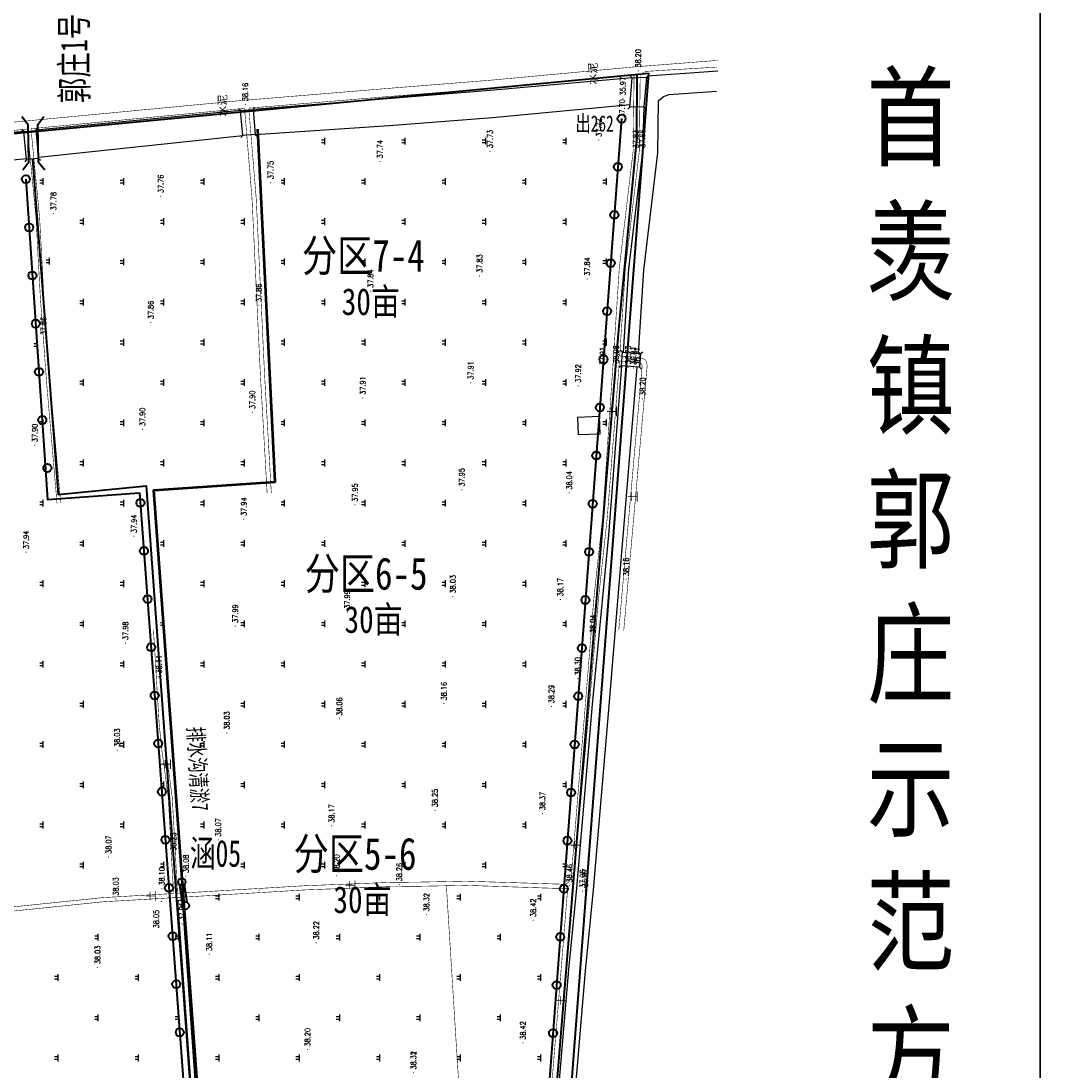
# Model space of a CAD drawing. Extents: x 464172 to 473094, y 3847158 to 3855433.
# Tile 47 of 98: x 466976 to 467363, y 3852103 to 3852494. Entities that reach past the tile are written whole.
import ezdxf
from ezdxf.enums import TextEntityAlignment as Align

# ---------------------------------------------------------------- set-up
doc = ezdxf.new("R2010")
doc.units = 0
doc.linetypes.add('X3', pattern=[5, 4, -1])
doc.layers.get('0').update_dxf_attribs({"linetype": 'CONTINUOUS'})
doc.layers.add('ASSIST', color=7, linetype='CONTINUOUS', plot=False)
for name, color, linetype in [('DLSS', 4, 'CONTINUOUS'), ('DMTZ', 3, 'CONTINUOUS'), ('GCD', 9, 'CONTINUOUS'), ('JMD', 6, 'CONTINUOUS'), ('SXSS', 5, 'CONTINUOUS'), ('ZBTZ', 8, 'CONTINUOUS'), ('排水沟', 5, 'CONTINUOUS'), ('道路', 4, 'CONTINUOUS')]:
    doc.layers.add(name, color=color, linetype=linetype)
doc.layers.add('出水口', color=3, linetype='CONTINUOUS', lineweight=30)
doc.layers.add('支管', color=3, linetype='CONTINUOUS', lineweight=30)
doc.styles.add('HZ', font='rs.shx', dxfattribs={"width": 0.8, "bigfont": 'hztxt.shx'})
doc.styles.get("Standard").update_dxf_attribs({"font": 'rs.shx', "bigfont": 'hztxt.shx'})
doc.styles.add('黑体', font='simhei.ttf')
doc.linetypes.add('10411', pattern='A,2,[150,AAA.SHX,S=1,R=0,X=0,Y=1],2,[151,AAA.SHX,S=1,R=0,X=0,Y=3],1e-11', length=4)
doc.linetypes.add('712B', pattern='A,4,-1,4,-1,4,-1,[167,AAA.SHX,S=0.5,R=0,X=0,Y=0],8,[168,AAA.SHX,S=0.5,R=0,X=0,Y=0],-1', length=24)

# ---------------------------------------------------------------- blocks, each defined once
blk = doc.blocks.new('qiao')
at = {"color": 1, "lineweight": 40, "flags": 128}
for points in [[(-10.33, 2.02), (-14.5, 5.36)], [(-10.33, 2.02), (9.66, 2.02)], [(9.66, 2.02), (13.84, 5.36)], [(-10.33, -3.01), (-14.5, -6.35)], [(-10.33, -3.01), (9.66, -3.01)], [(9.66, -3.01), (13.84, -6.35)]]:
    blk.add_lwpolyline(points, dxfattribs=at)
blk = doc.blocks.new('GC200')
at = {"linetype": 'Continuous', "const_width": 0.2, "flags": 128}
blk.add_lwpolyline([(-0.1, 0, 1), (0.1, 0, 1)], format="xyb", close=True, dxfattribs=at)
blk = doc.blocks.new('gc119')
for p, q in [((-1.25, 0), (1.25, 0)), ((-0.5, 1.3), (-0.5, 0)), ((0.5, 1.3), (0.5, 0))]:
    blk.add_line(p, q)
blk = doc.blocks.new('郭庄示范方')
at = {"layer": 'ASSIST', "color": 8, "linetype": 'Continuous', "elevation": -37.5, "flags": 128}
for points in [[(1398.17, -65.7), (1398.96, -54.67), (1404.41, -54.45), (1403.41, -65.55)], [(1253.8, -76.2), (1253.02, -66.89), (1257.68, -66.5), (1258.46, -75.81)], [(1173.16, -85.2), (1172.19, -74.71), (1176.69, -74.29), (1177.66, -84.79)], [(1401.81, -162.57), (1395, -162.06), (1395.38, -156.98), (1402.18, -157.48)]]:
    blk.add_lwpolyline(points, close=True, dxfattribs=at)
at = {"layer": 'DLSS', "color": 8, "linetype": 'Continuous'}
for p, q in [((1398.96, -54.67, -37.5), (1398.3, -53.92, -37.5)), ((1404.41, -54.45, -37.5), (1405.17, -53.81, -37.5)), ((1253.02, -66.89, -37.5), (1252.25, -66.25, -37.5)), ((1257.68, -66.5, -37.5), (1258.32, -65.73, -37.5)), ((1398.17, -65.7, -37.5), (1397.41, -66.35, -37.5)), ((1403.41, -65.55, -37.5), (1404.05, -66.32, -37.5)), ((1172.19, -74.71, -37.5), (1171.42, -74.07, -37.5)), ((1176.69, -74.29, -37.5), (1177.33, -73.52, -37.5)), ((1253.8, -76.2, -37.5), (1253.16, -76.97, -37.5)), ((1258.46, -75.81, -37.5), (1259.23, -76.45, -37.5)), ((1173.16, -85.2, -37.5), (1172.52, -85.97, -37.5)), ((1177.66, -84.79, -37.5), (1178.43, -85.43, -37.5)), ((1395.38, -156.98, -37.5), (1394.72, -156.22, -37.5)), ((1402.18, -157.48, -37.5), (1402.94, -156.83, -37.5)), ((1395, -162.06, -37.5), (1394.24, -162.72, -37.5)), ((1401.81, -162.57, -37.5), (1402.46, -163.33, -37.5))]:
    blk.add_line(p, q, dxfattribs=at)
at = {"layer": 'DLSS', "color": 8, "linetype": 'Continuous', "const_width": 0.2, "flags": 128}
for points, elevation in [([(1399.45, -50.66), (1345.79, -55.63), (1307.31, -58.7), (1252.6, -63.23), (1174.71, -70.63), (1112.28, -76.66), (1032.73, -85.03), (996.63, -88.62), (975.08, -90.11)], 0.7), ([(1399.28, -50.67), (1430.87, -48.2)], 0.66), ([(1394.36, -158.44), (1396.49, -125.83), (1401.66, -82.2), (1402.01, -53.71)], 0.83), ([(1264.47, -209.57), (1261.92, -164.85), (1258.82, -99.45), (1256.06, -66)], -37.5), ([(1185.9, -213.27), (1182.07, -168.8), (1179.63, -135.77), (1178.06, -106.75), (1174.86, -73.67)], -37.5), ([(1377.03, -355.97), (1383.21, -287.02), (1386.5, -248.46), (1389.73, -218.74), (1394.11, -162.33), (1394.24, -160.28)], 0.83), ([(1394.36, -158.44), (1400.55, -158.84), (1403.07, -159.34), (1404.04, -159.94), (1404.44, -160.84), (1404.61, -161.93), (1404.34, -165.03), (1395.87, -260.82)], 0.7), ([(1229.49, -358.8), (1227.53, -323.14), (1225.16, -305.49), (1224.13, -295.59), (1222, -260.25)], 0.73), ([(1374.32, -355.46), (1336.96, -354.28), (1318.6, -354.66), (1309.49, -354.72), (1276.82, -355.99), (1239.55, -358.22), (1229.49, -358.8)], 0.86), ([(1330.62, -917.35), (1333.73, -882.81), (1337.9, -837.86), (1337.9, -832.11), (1337.86, -824.56), (1338.17, -819.32), (1339.71, -787.96), (1341.06, -776.4), (1343.09, -763.99), (1345.42, -734.07), (1348.84, -687.07), (1359.88, -576.25), (1369, -454.89), (1377.03, -355.97)], 0.93), ([(1374.32, -355.46), (1375.31, -354.62), (1376.23, -353.4)], 0.83), ([(1228.01, -358.89), (1201.56, -360.43), (1075.09, -373.47), (1026.53, -379.74)], 0.86)]:
    blk.add_lwpolyline(points, dxfattribs=dict(at, elevation=elevation))
at = {"layer": 'DLSS', "color": 8, "linetype": 'X3', "const_width": 0.2, "flags": 128}
for points, elevation in [([(1430.61, -50.7), (1404.05, -52.3), (1402.8, -52.94), (1402.01, -53.71)], -37.5), ([(1399.73, -53.68), (1346.06, -58.66), (1307.56, -61.74), (1256.06, -66)], 0.7), ([(1376.23, -353.4), (1381.69, -286.85), (1384.77, -248.4), (1388.01, -218.58), (1391.83, -162.17), (1394.21, -125.62), (1399.38, -82.06), (1399.73, -53.68)], 0.83), ([(1254.5, -66.12), (1252.87, -66.26), (1175, -73.66), (1174.86, -73.67)], 0.7), ([(1262.91, -209.66), (1260.36, -164.94), (1257.26, -99.55), (1254.5, -66.12)], -37.5), ([(1173.53, -73.8), (1112.59, -79.69), (1033.04, -88.06), (996.88, -91.65), (975.29, -93.15)], 0.7), ([(1184.56, -213.38), (1180.73, -168.91), (1178.29, -135.85), (1176.72, -106.86), (1173.53, -73.8)], -37.5), ([(1394.24, -160.28), (1400.2, -160.67), (1402.54, -161.4), (1402.74, -162.11), (1402.5, -164.87), (1394.03, -260.65)], 0.7), ([(1228.01, -358.89), (1226.06, -323.28), (1223.69, -305.67), (1222.65, -295.72), (1220.51, -260.34)], 0.73), ([(1374.96, -357.11), (1336.95, -355.84), (1318.62, -356.21), (1309.53, -356.27), (1276.9, -357.55), (1239.64, -359.77), (1201.68, -361.98), (1075.27, -375.01), (1026.85, -381.27)], 0.86), ([(1328.66, -917.38), (1331.8, -882.64), (1335.96, -837.77), (1335.96, -832.12), (1335.92, -824.51), (1336.23, -819.21), (1337.77, -787.8), (1339.13, -776.13), (1341.16, -763.75), (1343.49, -733.93), (1346.9, -686.91), (1357.94, -576.08), (1367.06, -454.74), (1374.96, -357.11)], 0.93)]:
    blk.add_lwpolyline(points, dxfattribs=dict(at, elevation=elevation))
at = {"layer": 'DLSS', "color": 8, "linetype": 'Continuous', "elevation": -37.5}
for points in [[(1398.17, -65.7), (1398.96, -54.67)], [(1404.41, -54.45), (1403.41, -65.55)], [(1257.68, -66.5), (1258.46, -75.81)], [(1253.8, -76.2), (1253.02, -66.89)], [(1176.69, -74.29), (1177.66, -84.79)], [(1173.16, -85.2), (1172.19, -74.71)], [(1395.38, -156.98), (1402.18, -157.48)], [(1401.81, -162.57), (1395, -162.06)]]:
    blk.add_lwpolyline(points, dxfattribs=at)
at = {"layer": 'DMTZ', "color": 8, "linetype": '10411', "flags": 128}
for points, elevation in [([(1398.96, -54.67), (1346.12, -59.43), (1307.62, -62.51), (1257.68, -66.5)], 0.7), ([(1430.96, -52.21), (1404.79, -54.13)], -37.5), ([(1401.39, -157.42), (1403.41, -126.47), (1408.6, -82.66), (1408.85, -63.22), (1410.65, -61.66), (1412.79, -60.86), (1430.43, -59.7)], 0.83), ([(1258.46, -75.82), (1308.44, -72.54), (1346.99, -69.46), (1398.25, -64.59)], 0.7), ([(1403.41, -65.55), (1402.84, -82.28), (1397.66, -125.94), (1395.64, -157)], 0.83), ([(1253.04, -66.91), (1253.04, -66.91), (1176.69, -74.27)], 0.7), ([(1172.19, -74.71), (1112.67, -80.46), (1033.12, -88.83), (996.95, -92.42), (975.34, -93.92)], 0.7), ([(1177.62, -84.29), (1253.8, -76.2), (1253.8, -76.2)], 0.7), ([(1095.49, -92.14), (1113.68, -90.48), (1173.12, -84.73)], 0.7), ([(1395, -162.06), (1390.21, -225.3), (1384.06, -288.42), (1378.25, -356.94), (1375.24, -387.19), (1369.53, -454.91), (1360.46, -573.6)], -37.5), ([(1365.89, -574.04), (1366.6, -573.72), (1366.86, -573.23), (1375.86, -455.42), (1381.56, -387.77), (1384.57, -357.53), (1390.39, -288.95), (1400.88, -162.5)], -37.5)]:
    blk.add_lwpolyline(points, dxfattribs=dict(at, elevation=elevation))
at = {"layer": 'JMD', "color": 8, "linetype": 'Continuous', "elevation": -37.5, "flags": 128}
blk.add_lwpolyline([(1379.04, -187.82), (1378.81, -181.2), (1386.76, -180.93), (1386.99, -187.55)], close=True, dxfattribs=at)
at = {"layer": 'SXSS', "color": 8, "linetype": 'Continuous', "elevation": 0.52, "flags": 128}
blk.add_lwpolyline([(1241.32, -502.74), (1241.32, -502.74), (1231.52, -363.04), (1231.27, -361.63), (1230.99, -361.44), (1230.37, -361.46), (1229.77, -361.64), (1229.55, -361.93), (1229.64, -363.43), (1239.74, -504.43)], dxfattribs=at)
at = {"layer": 'ZBTZ', "color": 8, "linetype": 'Continuous', "const_width": 0.2, "elevation": 0.84, "flags": 128}
blk.add_lwpolyline([(1339.81, -517.37), (1329.74, -355.98)], dxfattribs=at)
at = {"layer": 'GCD', "color": 8, "linetype": 'Continuous'}
ref = blk.add_blockref('GC200', (1401.23, -52.06, 0.7), dxfattribs=dict(at, rotation=90))
ref.add_attrib('height', '38.20', dxfattribs={"linetype": 'Continuous', "height": 2, "rotation": 90, "style": 'HZ', "width": 0.8}).set_placement((1401.23, -50.86, -37.5), align=Align.MIDDLE_LEFT)
ref = blk.add_blockref('GC200', (1254.77, -64.61, 0.66), dxfattribs=dict(at, rotation=90))
ref.add_attrib('height', '38.16', dxfattribs={"linetype": 'Continuous', "height": 2, "rotation": 90, "style": 'HZ', "width": 0.8}).set_placement((1254.77, -63.41, -37.5), align=Align.MIDDLE_LEFT)
ref = blk.add_blockref('GC200', (1395.55, -62.45, -1.53), dxfattribs=dict(at, rotation=90))
ref.add_attrib('height', '35.97', dxfattribs={"linetype": 'Continuous', "height": 2, "rotation": 90, "style": 'HZ', "width": 0.8}).set_placement((1395.55, -61.25, -37.5), align=Align.MIDDLE_LEFT)
ref = blk.add_blockref('GC200', (1395.26, -70.73, 0.2), dxfattribs=dict(at, rotation=90))
ref.add_attrib('height', '37.70', dxfattribs={"linetype": 'Continuous', "height": 2, "rotation": 90, "style": 'HZ', "width": 0.8}).set_placement((1395.26, -69.53, -37.5), align=Align.MIDDLE_LEFT)
ref = blk.add_blockref('GC200', (1386.55, -77.91, 0.22), dxfattribs=dict(at, rotation=90))
ref.add_attrib('height', '37.72', dxfattribs={"linetype": 'Continuous', "height": 2, "rotation": 90, "style": 'HZ', "width": 0.8}).set_placement((1386.55, -76.71, -37.5), align=Align.MIDDLE_LEFT)
ref = blk.add_blockref('GC200', (1346, -82.16, 0.23), dxfattribs=dict(at, rotation=90))
ref.add_attrib('height', '37.73', dxfattribs={"linetype": 'Continuous', "height": 2, "rotation": 90, "style": 'HZ', "width": 0.8}).set_placement((1346, -80.96, -37.5), align=Align.MIDDLE_LEFT)
ref = blk.add_blockref('GC200', (1400.38, -82.17, 0.33), dxfattribs=dict(at, rotation=90))
ref.add_attrib('height', '37.83', dxfattribs={"linetype": 'Continuous', "height": 2, "rotation": 90, "style": 'HZ', "width": 0.8}).set_placement((1400.38, -80.97, -37.5), align=Align.MIDDLE_LEFT)
ref = blk.add_blockref('GC200', (1402.84, -82.01, 0.16), dxfattribs=dict(at, rotation=90))
ref.add_attrib('height', '37.66', dxfattribs={"linetype": 'Continuous', "height": 2, "rotation": 90, "style": 'HZ', "width": 0.8}).set_placement((1402.84, -80.81, -37.5), align=Align.MIDDLE_LEFT)
ref = blk.add_blockref('GC200', (1304.97, -85.94, 0.24), dxfattribs=dict(at, rotation=90))
ref.add_attrib('height', '37.74', dxfattribs={"linetype": 'Continuous', "height": 2, "rotation": 90, "style": 'HZ', "width": 0.8}).set_placement((1304.97, -84.74, -37.5), align=Align.MIDDLE_LEFT)
ref = blk.add_blockref('GC200', (1264.22, -93.69, 0.25), dxfattribs=dict(at, rotation=90))
ref.add_attrib('height', '37.75', dxfattribs={"linetype": 'Continuous', "height": 2, "rotation": 90, "style": 'HZ', "width": 0.8}).set_placement((1264.22, -92.49, -37.5), align=Align.MIDDLE_LEFT)
ref = blk.add_blockref('GC200', (1223.23, -98.85, 0.26), dxfattribs=dict(at, rotation=90))
ref.add_attrib('height', '37.76', dxfattribs={"linetype": 'Continuous', "height": 2, "rotation": 90, "style": 'HZ', "width": 0.8}).set_placement((1223.23, -97.65, -37.5), align=Align.MIDDLE_LEFT)
ref = blk.add_blockref('GC200', (1183.27, -105.34, 0.28), dxfattribs=dict(at, rotation=90))
ref.add_attrib('height', '37.78', dxfattribs={"linetype": 'Continuous', "height": 2, "rotation": 90, "style": 'HZ', "width": 0.8}).set_placement((1183.27, -104.14, -37.5), align=Align.MIDDLE_LEFT)
ref = blk.add_blockref('GC200', (1342.12, -128.59, 0.33), dxfattribs=dict(at, rotation=90))
ref.add_attrib('height', '37.83', dxfattribs={"linetype": 'Continuous', "height": 2, "rotation": 90, "style": 'HZ', "width": 0.8}).set_placement((1342.12, -127.39, -37.5), align=Align.MIDDLE_LEFT)
ref = blk.add_blockref('GC200', (1382.22, -129.72, 0.34), dxfattribs=dict(at, rotation=90))
ref.add_attrib('height', '37.84', dxfattribs={"linetype": 'Continuous', "height": 2, "rotation": 90, "style": 'HZ', "width": 0.8}).set_placement((1382.22, -128.52, -37.5), align=Align.MIDDLE_LEFT)
ref = blk.add_blockref('GC200', (1301.46, -134.22, 0.34), dxfattribs=dict(at, rotation=90))
ref.add_attrib('height', '37.84', dxfattribs={"linetype": 'Continuous', "height": 2, "rotation": 90, "style": 'HZ', "width": 0.8}).set_placement((1301.46, -133.02, -37.5), align=Align.MIDDLE_LEFT)
ref = blk.add_blockref('GC200', (1259.82, -139.52, 0.36), dxfattribs=dict(at, rotation=90))
ref.add_attrib('height', '37.86', dxfattribs={"linetype": 'Continuous', "height": 2, "rotation": 90, "style": 'HZ', "width": 0.8}).set_placement((1259.82, -138.32, -37.5), align=Align.MIDDLE_LEFT)
ref = blk.add_blockref('GC200', (1219.52, -145.9, 0.36), dxfattribs=dict(at, rotation=90))
ref.add_attrib('height', '37.86', dxfattribs={"linetype": 'Continuous', "height": 2, "rotation": 90, "style": 'HZ', "width": 0.8}).set_placement((1219.52, -144.7, -37.5), align=Align.MIDDLE_LEFT)
ref = blk.add_blockref('GC200', (1179.49, -151.89, 0.36), dxfattribs=dict(at, rotation=90))
ref.add_attrib('height', '37.86', dxfattribs={"linetype": 'Continuous', "height": 2, "rotation": 90, "style": 'HZ', "width": 0.8}).set_placement((1179.49, -150.69, -37.5), align=Align.MIDDLE_LEFT)
ref = blk.add_blockref('GC200', (1387.98, -163.12, 0.41), dxfattribs=dict(at, rotation=90))
ref.add_attrib('height', '37.91', dxfattribs={"linetype": 'Continuous', "height": 2, "rotation": 90, "style": 'HZ', "width": 0.8}).set_placement((1387.98, -161.92, -37.5), align=Align.MIDDLE_LEFT)
ref = blk.add_blockref('GC200', (1393.07, -162.51, 0.58), dxfattribs=dict(at, rotation=90))
ref.add_attrib('height', '38.08', dxfattribs={"linetype": 'Continuous', "height": 2, "rotation": 90, "style": 'HZ', "width": 0.8}).set_placement((1393.07, -161.31, -37.5), align=Align.MIDDLE_LEFT)
ref = blk.add_blockref('GC200', (1397.52, -162.64, -0.77), dxfattribs=dict(at, rotation=90))
ref.add_attrib('height', '36.73', dxfattribs={"linetype": 'Continuous', "height": 2, "rotation": 90, "style": 'HZ', "width": 0.8}).set_placement((1397.52, -161.44, -37.5), align=Align.MIDDLE_LEFT)
ref = blk.add_blockref('GC200', (1399.56, -162.91, -0.69), dxfattribs=dict(at, rotation=90))
ref.add_attrib('height', '36.81', dxfattribs={"linetype": 'Continuous', "height": 2, "rotation": 90, "style": 'HZ', "width": 0.8}).set_placement((1399.56, -161.71, -37.5), align=Align.MIDDLE_LEFT)
ref = blk.add_blockref('GC200', (1400.82, -163.22, 0.81), dxfattribs=dict(at, rotation=90))
ref.add_attrib('height', '38.31', dxfattribs={"linetype": 'Continuous', "height": 2, "rotation": 90, "style": 'HZ', "width": 0.8}).set_placement((1400.82, -162.02, -37.5), align=Align.MIDDLE_LEFT)
ref = blk.add_blockref('GC200', (1338.8, -168.45, 0.41), dxfattribs=dict(at, rotation=90))
ref.add_attrib('height', '37.91', dxfattribs={"linetype": 'Continuous', "height": 2, "rotation": 90, "style": 'HZ', "width": 0.8}).set_placement((1338.8, -167.25, -37.5), align=Align.MIDDLE_LEFT)
ref = blk.add_blockref('GC200', (1378.89, -169.58, 0.42), dxfattribs=dict(at, rotation=90))
ref.add_attrib('height', '37.92', dxfattribs={"linetype": 'Continuous', "height": 2, "rotation": 90, "style": 'HZ', "width": 0.8}).set_placement((1378.89, -168.38, -37.5), align=Align.MIDDLE_LEFT)
ref = blk.add_blockref('GC200', (1298.56, -174.11, 0.41), dxfattribs=dict(at, rotation=90))
ref.add_attrib('height', '37.91', dxfattribs={"linetype": 'Continuous', "height": 2, "rotation": 90, "style": 'HZ', "width": 0.8}).set_placement((1298.56, -172.91, -37.5), align=Align.MIDDLE_LEFT)
ref = blk.add_blockref('GC200', (1402.92, -174.47, 0.7), dxfattribs=dict(at, rotation=90))
ref.add_attrib('height', '38.20', dxfattribs={"linetype": 'Continuous', "height": 2, "rotation": 90, "style": 'HZ', "width": 0.8}).set_placement((1402.92, -173.27, -37.5), align=Align.MIDDLE_LEFT)
ref = blk.add_blockref('GC200', (1257.39, -179.4, 0.4), dxfattribs=dict(at, rotation=90))
ref.add_attrib('height', '37.90', dxfattribs={"linetype": 'Continuous', "height": 2, "rotation": 90, "style": 'HZ', "width": 0.8}).set_placement((1257.39, -178.2, -37.5), align=Align.MIDDLE_LEFT)
ref = blk.add_blockref('GC200', (1216.38, -185.78, 0.4), dxfattribs=dict(at, rotation=90))
ref.add_attrib('height', '37.90', dxfattribs={"linetype": 'Continuous', "height": 2, "rotation": 90, "style": 'HZ', "width": 0.8}).set_placement((1216.38, -184.58, -37.5), align=Align.MIDDLE_LEFT)
ref = blk.add_blockref('GC200', (1176.26, -191.76, 0.4), dxfattribs=dict(at, rotation=90))
ref.add_attrib('height', '37.90', dxfattribs={"linetype": 'Continuous', "height": 2, "rotation": 90, "style": 'HZ', "width": 0.8}).set_placement((1176.26, -190.56, -37.5), align=Align.MIDDLE_LEFT)
ref = blk.add_blockref('GC200', (1335.47, -208.31, 0.45), dxfattribs=dict(at, rotation=90))
ref.add_attrib('height', '37.95', dxfattribs={"linetype": 'Continuous', "height": 2, "rotation": 90, "style": 'HZ', "width": 0.8}).set_placement((1335.47, -207.11, -37.5), align=Align.MIDDLE_LEFT)
ref = blk.add_blockref('GC200', (1375.56, -209.44, 0.54), dxfattribs=dict(at, rotation=90))
ref.add_attrib('height', '38.04', dxfattribs={"linetype": 'Continuous', "height": 2, "rotation": 90, "style": 'HZ', "width": 0.8}).set_placement((1375.56, -208.24, -37.5), align=Align.MIDDLE_LEFT)
ref = blk.add_blockref('GC200', (1295.66, -214, 0.45), dxfattribs=dict(at, rotation=90))
ref.add_attrib('height', '37.95', dxfattribs={"linetype": 'Continuous', "height": 2, "rotation": 90, "style": 'HZ', "width": 0.8}).set_placement((1295.66, -212.8, -37.5), align=Align.MIDDLE_LEFT)
ref = blk.add_blockref('GC200', (1254.22, -219.27, 0.44), dxfattribs=dict(at, rotation=90))
ref.add_attrib('height', '37.94', dxfattribs={"linetype": 'Continuous', "height": 2, "rotation": 90, "style": 'HZ', "width": 0.8}).set_placement((1254.22, -218.07, -37.5), align=Align.MIDDLE_LEFT)
ref = blk.add_blockref('GC200', (1213.24, -225.65, 0.44), dxfattribs=dict(at, rotation=90))
ref.add_attrib('height', '37.94', dxfattribs={"linetype": 'Continuous', "height": 2, "rotation": 90, "style": 'HZ', "width": 0.8}).set_placement((1213.24, -224.45, -37.5), align=Align.MIDDLE_LEFT)
ref = blk.add_blockref('GC200', (1173.03, -231.63, 0.44), dxfattribs=dict(at, rotation=90))
ref.add_attrib('height', '37.94', dxfattribs={"linetype": 'Continuous', "height": 2, "rotation": 90, "style": 'HZ', "width": 0.8}).set_placement((1173.03, -230.43, -37.5), align=Align.MIDDLE_LEFT)
ref = blk.add_blockref('GC200', (1396.75, -241.71, 0.66), dxfattribs=dict(at, rotation=90))
ref.add_attrib('height', '38.16', dxfattribs={"linetype": 'Continuous', "height": 2, "rotation": 90, "style": 'HZ', "width": 0.8}).set_placement((1396.75, -240.51, -37.5), align=Align.MIDDLE_LEFT)
ref = blk.add_blockref('GC200', (1332.15, -248.17, 0.53), dxfattribs=dict(at, rotation=90))
ref.add_attrib('height', '38.03', dxfattribs={"linetype": 'Continuous', "height": 2, "rotation": 90, "style": 'HZ', "width": 0.8}).set_placement((1332.15, -246.97, -37.5), align=Align.MIDDLE_LEFT)
ref = blk.add_blockref('GC200', (1372.23, -249.3, 0.67), dxfattribs=dict(at, rotation=90))
ref.add_attrib('height', '38.17', dxfattribs={"linetype": 'Continuous', "height": 2, "rotation": 90, "style": 'HZ', "width": 0.8}).set_placement((1372.23, -248.1, -37.5), align=Align.MIDDLE_LEFT)
ref = blk.add_blockref('GC200', (1292.76, -253.9, 0.49), dxfattribs=dict(at, rotation=90))
ref.add_attrib('height', '37.99', dxfattribs={"linetype": 'Continuous', "height": 2, "rotation": 90, "style": 'HZ', "width": 0.8}).set_placement((1292.76, -252.7, -37.5), align=Align.MIDDLE_LEFT)
ref = blk.add_blockref('GC200', (1251.04, -259.14, 0.49), dxfattribs=dict(at, rotation=90))
ref.add_attrib('height', '37.99', dxfattribs={"linetype": 'Continuous', "height": 2, "rotation": 90, "style": 'HZ', "width": 0.8}).set_placement((1251.04, -257.94, -37.5), align=Align.MIDDLE_LEFT)
ref = blk.add_blockref('GC200', (1384.35, -262.96, 0.54), dxfattribs=dict(at, rotation=90))
ref.add_attrib('height', '38.04', dxfattribs={"linetype": 'Continuous', "height": 2, "rotation": 90, "style": 'HZ', "width": 0.8}).set_placement((1384.35, -261.76, -37.5), align=Align.MIDDLE_LEFT)
ref = blk.add_blockref('GC200', (1210.09, -265.53, 0.48), dxfattribs=dict(at, rotation=90))
ref.add_attrib('height', '37.98', dxfattribs={"linetype": 'Continuous', "height": 2, "rotation": 90, "style": 'HZ', "width": 0.8}).set_placement((1210.09, -264.33, -37.5), align=Align.MIDDLE_LEFT)
ref = blk.add_blockref('GC200', (1222.58, -278.02, 0.61), dxfattribs=dict(at, rotation=90))
ref.add_attrib('height', '38.11', dxfattribs={"linetype": 'Continuous', "height": 2, "rotation": 90, "style": 'HZ', "width": 0.8}).set_placement((1222.58, -276.82, -37.5), align=Align.MIDDLE_LEFT)
ref = blk.add_blockref('GC200', (1378.71, -278.78, 0.8), dxfattribs=dict(at, rotation=90))
ref.add_attrib('height', '38.30', dxfattribs={"linetype": 'Continuous', "height": 2, "rotation": 90, "style": 'HZ', "width": 0.8}).set_placement((1378.71, -277.58, -37.5), align=Align.MIDDLE_LEFT)
ref = blk.add_blockref('GC200', (1328.82, -288.04, 0.66), dxfattribs=dict(at, rotation=90))
ref.add_attrib('height', '38.16', dxfattribs={"linetype": 'Continuous', "height": 2, "rotation": 90, "style": 'HZ', "width": 0.8}).set_placement((1328.82, -286.84, -37.5), align=Align.MIDDLE_LEFT)
ref = blk.add_blockref('GC200', (1368.9, -289.16, 0.79), dxfattribs=dict(at, rotation=90))
ref.add_attrib('height', '38.29', dxfattribs={"linetype": 'Continuous', "height": 2, "rotation": 90, "style": 'HZ', "width": 0.8}).set_placement((1368.9, -287.96, -37.5), align=Align.MIDDLE_LEFT)
ref = blk.add_blockref('GC200', (1289.86, -293.79, 0.56), dxfattribs=dict(at, rotation=90))
ref.add_attrib('height', '38.06', dxfattribs={"linetype": 'Continuous', "height": 2, "rotation": 90, "style": 'HZ', "width": 0.8}).set_placement((1289.86, -292.59, -37.5), align=Align.MIDDLE_LEFT)
ref = blk.add_blockref('GC200', (1247.87, -299.02, 0.53), dxfattribs=dict(at, rotation=90))
ref.add_attrib('height', '38.03', dxfattribs={"linetype": 'Continuous', "height": 2, "rotation": 90, "style": 'HZ', "width": 0.8}).set_placement((1247.87, -297.82, -37.5), align=Align.MIDDLE_LEFT)
ref = blk.add_blockref('GC200', (1206.95, -305.41, 0.53), dxfattribs=dict(at, rotation=90))
ref.add_attrib('height', '38.03', dxfattribs={"linetype": 'Continuous', "height": 2, "rotation": 90, "style": 'HZ', "width": 0.8}).set_placement((1206.95, -304.21, -37.5), align=Align.MIDDLE_LEFT)
ref = blk.add_blockref('GC200', (1325.49, -327.9, 0.75), dxfattribs=dict(at, rotation=90))
ref.add_attrib('height', '38.25', dxfattribs={"linetype": 'Continuous', "height": 2, "rotation": 90, "style": 'HZ', "width": 0.8}).set_placement((1325.49, -326.7, -37.5), align=Align.MIDDLE_LEFT)
ref = blk.add_blockref('GC200', (1365.57, -329.03, 0.87), dxfattribs=dict(at, rotation=90))
ref.add_attrib('height', '38.37', dxfattribs={"linetype": 'Continuous', "height": 2, "rotation": 90, "style": 'HZ', "width": 0.8}).set_placement((1365.57, -327.83, -37.5), align=Align.MIDDLE_LEFT)
ref = blk.add_blockref('GC200', (1286.96, -333.69, 0.67), dxfattribs=dict(at, rotation=90))
ref.add_attrib('height', '38.17', dxfattribs={"linetype": 'Continuous', "height": 2, "rotation": 90, "style": 'HZ', "width": 0.8}).set_placement((1286.96, -332.49, -37.5), align=Align.MIDDLE_LEFT)
ref = blk.add_blockref('GC200', (1244.69, -338.89, 0.57), dxfattribs=dict(at, rotation=90))
ref.add_attrib('height', '38.07', dxfattribs={"linetype": 'Continuous', "height": 2, "rotation": 90, "style": 'HZ', "width": 0.8}).set_placement((1244.69, -337.69, -37.5), align=Align.MIDDLE_LEFT)
ref = blk.add_blockref('GC200', (1203.81, -345.28, 0.57), dxfattribs=dict(at, rotation=90))
ref.add_attrib('height', '38.07', dxfattribs={"linetype": 'Continuous', "height": 2, "rotation": 90, "style": 'HZ', "width": 0.8}).set_placement((1203.81, -344.08, -37.5), align=Align.MIDDLE_LEFT)
ref = blk.add_blockref('GC200', (1227.96, -344.18, 0.73), dxfattribs=dict(at, rotation=90))
ref.add_attrib('height', '38.23', dxfattribs={"linetype": 'Continuous', "height": 2, "rotation": 90, "style": 'HZ', "width": 0.8}).set_placement((1227.96, -342.98, -37.5), align=Align.MIDDLE_LEFT)
ref = blk.add_blockref('GC200', (1232.63, -352.44, 0.58), dxfattribs=dict(at, rotation=90))
ref.add_attrib('height', '38.08', dxfattribs={"linetype": 'Continuous', "height": 2, "rotation": 90, "style": 'HZ', "width": 0.8}).set_placement((1232.63, -351.24, -37.5), align=Align.MIDDLE_LEFT)
ref = blk.add_blockref('GC200', (1288.85, -352.29, 0.7), dxfattribs=dict(at, rotation=90))
ref.add_attrib('height', '38.20', dxfattribs={"linetype": 'Continuous', "height": 2, "rotation": 90, "style": 'HZ', "width": 0.8}).set_placement((1288.85, -351.09, -37.5), align=Align.MIDDLE_LEFT)
ref = blk.add_blockref('GC200', (1223.66, -357.12, 0.6), dxfattribs=dict(at, rotation=90))
ref.add_attrib('height', '38.10', dxfattribs={"linetype": 'Continuous', "height": 2, "rotation": 90, "style": 'HZ', "width": 0.8}).set_placement((1223.66, -355.92, -37.5), align=Align.MIDDLE_LEFT)
ref = blk.add_blockref('GC200', (1312.19, -355.54, 0.76), dxfattribs=dict(at, rotation=90))
ref.add_attrib('height', '38.26', dxfattribs={"linetype": 'Continuous', "height": 2, "rotation": 90, "style": 'HZ', "width": 0.8}).set_placement((1312.19, -354.34, -37.5), align=Align.MIDDLE_LEFT)
ref = blk.add_blockref('GC200', (1375.67, -355.97, 0.96), dxfattribs=dict(at, rotation=90))
ref.add_attrib('height', '38.46', dxfattribs={"linetype": 'Continuous', "height": 2, "rotation": 90, "style": 'HZ', "width": 0.8}).set_placement((1375.67, -354.77, -37.5), align=Align.MIDDLE_LEFT)
ref = blk.add_blockref('GC200', (1380.54, -358.03, -0.44), dxfattribs=dict(at, rotation=90))
ref.add_attrib('height', '37.06', dxfattribs={"linetype": 'Continuous', "height": 2, "rotation": 90, "style": 'HZ', "width": 0.8}).set_placement((1380.54, -356.83, -37.5), align=Align.MIDDLE_LEFT)
ref = blk.add_blockref('GC200', (1381.52, -357.69, -0.63), dxfattribs=dict(at, rotation=90))
ref.add_attrib('height', '36.87', dxfattribs={"linetype": 'Continuous', "height": 2, "rotation": 90, "style": 'HZ', "width": 0.8}).set_placement((1381.52, -356.49, -37.5), align=Align.MIDDLE_LEFT)
ref = blk.add_blockref('GC200', (1206.49, -360.89, 0.53), dxfattribs=dict(at, rotation=90))
ref.add_attrib('height', '38.03', dxfattribs={"linetype": 'Continuous', "height": 2, "rotation": 90, "style": 'HZ', "width": 0.8}).set_placement((1206.49, -359.69, -37.5), align=Align.MIDDLE_LEFT)
ref = blk.add_blockref('GC200', (1259.97, -357.68, 0.81), dxfattribs=dict(at, rotation=90))
ref.add_attrib('height', '38.32', dxfattribs={"linetype": 'Continuous', "height": 2, "rotation": 90, "style": 'HZ', "width": 0.8}).set_placement((1317.46, -424.51, -37.5), align=Align.MIDDLE_LEFT)
ref = blk.add_blockref('GC200', (1223.56, -361.9, 0.55), dxfattribs=dict(at, rotation=90))
ref.add_attrib('height', '38.05', dxfattribs={"linetype": 'Continuous', "height": 2, "rotation": 90, "style": 'HZ', "width": 0.8}).set_placement((1221.56, -371.86, -37.5), align=Align.MIDDLE_LEFT)
ref = blk.add_blockref('GC200', (1231.11, -370.18, 0.41), dxfattribs=dict(at, rotation=90))
ref.add_attrib('height', '37.91', dxfattribs={"linetype": 'Continuous', "height": 2, "rotation": 90, "style": 'HZ', "width": 0.8}).set_placement((1231.11, -368.98, -37.5), align=Align.MIDDLE_LEFT)
ref = blk.add_blockref('GC200', (1322.34, -366.79, 0.82), dxfattribs=dict(at, rotation=90))
ref.add_attrib('height', '38.32', dxfattribs={"linetype": 'Continuous', "height": 2, "rotation": 90, "style": 'HZ', "width": 0.8}).set_placement((1322.34, -365.59, -37.5), align=Align.MIDDLE_LEFT)
ref = blk.add_blockref('GC200', (1362.14, -368.85, 0.92), dxfattribs=dict(at, rotation=90))
ref.add_attrib('height', '38.42', dxfattribs={"linetype": 'Continuous', "height": 2, "rotation": 90, "style": 'HZ', "width": 0.8}).set_placement((1362.14, -367.65, -37.5), align=Align.MIDDLE_LEFT)
ref = blk.add_blockref('GC200', (1281.22, -377.23, 0.72), dxfattribs=dict(at, rotation=90))
ref.add_attrib('height', '38.22', dxfattribs={"linetype": 'Continuous', "height": 2, "rotation": 90, "style": 'HZ', "width": 0.8}).set_placement((1281.22, -376.03, -37.5), align=Align.MIDDLE_LEFT)
ref = blk.add_blockref('GC200', (1241.32, -381.54, 0.61), dxfattribs=dict(at, rotation=90))
ref.add_attrib('height', '38.11', dxfattribs={"linetype": 'Continuous', "height": 2, "rotation": 90, "style": 'HZ', "width": 0.8}).set_placement((1241.32, -380.34, -37.5), align=Align.MIDDLE_LEFT)
ref = blk.add_blockref('GC200', (1199.67, -386.41, 0.53), dxfattribs=dict(at, rotation=90))
ref.add_attrib('height', '38.03', dxfattribs={"linetype": 'Continuous', "height": 2, "rotation": 90, "style": 'HZ', "width": 0.8}).set_placement((1199.67, -385.21, -37.5), align=Align.MIDDLE_LEFT)
ref = blk.add_blockref('GC200', (1277.97, -417.1, 0.7), dxfattribs=dict(at, rotation=90))
ref.add_attrib('height', '38.20', dxfattribs={"linetype": 'Continuous', "height": 2, "rotation": 90, "style": 'HZ', "width": 0.8}).set_placement((1277.97, -415.9, -37.5), align=Align.MIDDLE_LEFT)
ref = blk.add_blockref('GC200', (1358.3, -414.58, 0.92), dxfattribs=dict(at, rotation=90))
ref.add_attrib('height', '38.42', dxfattribs={"linetype": 'Continuous', "height": 2, "rotation": 90, "style": 'HZ', "width": 0.8}).set_placement((1358.3, -413.38, -37.5), align=Align.MIDDLE_LEFT)
ref = blk.add_blockref('GC200', (1317.46, -425.71, 0.81), dxfattribs=dict(at, rotation=90))
ref.add_attrib('height', '38.31', dxfattribs={"linetype": 'Continuous', "height": 2, "rotation": 90, "style": 'HZ', "width": 0.8}).set_placement((1317.46, -424.51, -37.5), align=Align.MIDDLE_LEFT)
at = {"layer": 'ZBTZ', "color": 8, "linetype": 'Continuous', "rotation": 90}
for p in [(1284.42, -78.34, -37.5), (1314.42, -78.34, -37.5), (1344.42, -78.34, -37.5), (1374.42, -78.34, -37.5), (1179.42, -93.34, -37.5), (1209.42, -93.34, -37.5), (1239.42, -93.34, -37.5), (1269.42, -93.34, -37.5), (1299.42, -93.34, -37.5), (1329.42, -93.34, -37.5), (1359.42, -93.34, -37.5), (1389.42, -93.34, -37.5), (1194.42, -108.34, -37.5), (1224.42, -108.34, -37.5), (1254.42, -108.34, -37.5), (1284.42, -108.34, -37.5), (1314.42, -108.34, -37.5), (1344.42, -108.34, -37.5), (1374.42, -108.34, -37.5), (1181.79, -123.03, -37.5), (1209.42, -123.34, -37.5), (1239.42, -123.34, -37.5), (1269.42, -123.34, -37.5), (1299.42, -123.34, -37.5), (1329.42, -123.34, -37.5), (1359.42, -123.34, -37.5), (1389.42, -123.34, -37.5), (1194.42, -138.34, -37.5), (1224.42, -138.34, -37.5), (1254.42, -138.34, -37.5), (1284.42, -138.34, -37.5), (1314.42, -138.34, -37.5), (1344.42, -138.34, -37.5), (1374.42, -138.34, -37.5), (1209.42, -153.34, -37.5), (1239.42, -153.34, -37.5), (1269.42, -153.34, -37.5), (1299.42, -153.34, -37.5), (1329.42, -153.34, -37.5), (1359.42, -153.34, -37.5), (1389.42, -153.34, -37.5), (1177.21, -154.23, -37.5), (1194.42, -168.34, -37.5), (1224.42, -168.34, -37.5), (1254.42, -168.34, -37.5), (1284.42, -168.34, -37.5), (1314.42, -168.34, -37.5), (1344.42, -168.34, -37.5), (1374.42, -168.34, -37.5), (1179.42, -183.34, -37.5), (1209.42, -183.34, -37.5), (1239.42, -183.34, -37.5), (1269.42, -183.34, -37.5), (1299.42, -183.34, -37.5), (1329.42, -183.34, -37.5), (1359.42, -183.34, -37.5), (1389.42, -183.34, -37.5), (1194.42, -198.34, -37.5), (1224.42, -198.34, -37.5), (1254.42, -198.34, -37.5), (1284.42, -198.34, -37.5), (1314.42, -198.34, -37.5), (1344.42, -198.34, -37.5), (1374.42, -198.34, -37.5), (1179.42, -213.34, -37.5), (1209.42, -213.34, -37.5), (1239.42, -213.34, -37.5), (1269.42, -213.34, -37.5), (1299.42, -213.34, -37.5), (1329.42, -213.34, -37.5), (1359.42, -213.34, -37.5), (1194.42, -228.34, -37.5), (1224.42, -228.34, -37.5), (1254.42, -228.34, -37.5), (1284.42, -228.34, -37.5), (1314.42, -228.34, -37.5), (1344.42, -228.34, -37.5), (1374.42, -228.34, -37.5), (1179.42, -243.34, -37.5), (1209.42, -243.34, -37.5), (1239.42, -243.34, -37.5), (1269.42, -243.34, -37.5), (1299.42, -243.34, -37.5), (1329.42, -243.34, -37.5), (1359.42, -243.34, -37.5), (1194.42, -258.34, -37.5), (1224.42, -258.34, -37.5), (1254.42, -258.34, -37.5), (1284.42, -258.34, -37.5), (1314.42, -258.34, -37.5), (1344.42, -258.34, -37.5), (1374.42, -258.34, -37.5), (1179.42, -273.34, -37.5), (1209.42, -273.34, -37.5), (1239.42, -273.34, -37.5), (1269.42, -273.34, -37.5), (1299.42, -273.34, -37.5), (1329.42, -273.34, -37.5), (1359.42, -273.34, -37.5), (1194.42, -288.34, -37.5), (1254.42, -288.34, -37.5), (1284.42, -288.34, -37.5), (1314.42, -288.34, -37.5), (1344.42, -288.34, -37.5), (1374.42, -288.34, -37.5), (1179.42, -303.34, -37.5), (1209.42, -303.34, -37.5), (1239.42, -303.34, -37.5), (1269.42, -303.34, -37.5), (1299.42, -303.34, -37.5), (1329.42, -303.34, -37.5), (1359.42, -303.34, -37.5), (1194.42, -318.34, -37.5), (1224.42, -318.34, -37.5), (1254.42, -318.34, -37.5), (1284.42, -318.34, -37.5), (1314.42, -318.34, -37.5), (1344.42, -318.34, -37.5), (1374.42, -318.34, -37.5), (1179.42, -333.34, -37.5), (1209.42, -333.34, -37.5), (1239.42, -333.34, -37.5), (1269.42, -333.34, -37.5), (1299.42, -333.34, -37.5), (1329.42, -333.34, -37.5), (1359.42, -333.34, -37.5), (1194.42, -348.34, -37.5), (1224.42, -348.34, -37.5), (1254.42, -348.34, -37.5), (1284.42, -348.34, -37.5), (1314.42, -348.34, -37.5), (1344.42, -348.34, -37.5), (1374.42, -348.34, -37.5), (1244.96, -360.22, -37.5), (1274.96, -360.22, -37.5), (1304.96, -360.22, -37.5), (1334.96, -360.22, -37.5), (1364.96, -360.22, -37.5), (1199.96, -375.22, -37.5), (1229.96, -375.22, -37.5), (1259.96, -375.22, -37.5), (1289.96, -375.22, -37.5), (1319.96, -375.22, -37.5), (1349.96, -375.22, -37.5), (1184.96, -390.22, -37.5), (1214.96, -390.22, -37.5), (1244.96, -390.22, -37.5), (1274.96, -390.22, -37.5), (1304.96, -390.22, -37.5), (1334.96, -390.22, -37.5), (1364.96, -390.22, -37.5), (1199.96, -405.22, -37.5), (1229.96, -405.22, -37.5), (1259.96, -405.22, -37.5), (1289.96, -405.22, -37.5), (1319.96, -405.22, -37.5), (1349.96, -405.22, -37.5), (1184.96, -420.22, -37.5), (1214.96, -420.22, -37.5), (1244.96, -420.22, -37.5), (1274.96, -420.22, -37.5), (1304.96, -420.22, -37.5), (1334.96, -420.22, -37.5), (1364.96, -420.22, -37.5)]:
    blk.add_blockref('gc119', p, dxfattribs=at)
at = {"layer": 'DLSS', "color": 8, "linetype": 'Continuous', "style": '黑体'}
for s, p in [('水泥', (1384.26, -53.14, -37.5)), ('水泥', (1246.23, -65.05, -37.5)), ('土', (1391.47, -179.1, 0.73)), ('土', (1399.19, -210.89, 0.73)), ('土', (1225.2, -310.63, 0.73)), ('土', (1377.93, -340.85, 0.73)), ('土', (1294, -355.77, 0.86)), ('土', (1219.56, -359.81, 0.86)), ('土', (1372.66, -398.73, 0.93))]:
    blk.add_text(s, height=3, rotation=90, dxfattribs=at).set_placement(p, align=Align.MIDDLE)
blk = doc.blocks.new('han')
at = {"color": 1, "lineweight": 40, "flags": 128}
for points in [[(-9.7, 3.2), (10.3, 3.2)], [(-9.7, -1.9), (10.3, -1.9)]]:
    blk.add_lwpolyline(points, dxfattribs=at)
at = {"color": 1, "lineweight": 40}
for centre in [(-12.8, 0.7), (13.4, 0.7)]:
    blk.add_circle(centre, 4, dxfattribs=at)

msp = doc.modelspace()

# ---------------------------------------------------------------- linework, layer by layer
at = {"color": 3, "lineweight": 35}
msp.add_lwpolyline([(465844.44, 3852527.96), (467356.44, 3852527.96), (467356.44, 3851458.76), (465844.44, 3851458.76)], close=True, dxfattribs=at)
at = {"color": 7, "lineweight": 35}
msp.add_lwpolyline([(467356.44, 3852527.96), (468868.44, 3852527.96), (468868.44, 3851458.76), (467356.44, 3851458.76)], close=True, dxfattribs=at)
at = {"color": 221, "linetype": '712B', "lineweight": 40, "ltscale": 3, "elevation": 1.98, "flags": 128}
msp.add_lwpolyline([(465872.59, 3852281.81), (465872.75, 3852260.33), (466412.44, 3851610.81), (466425.83, 3851598.47), (467144.48, 3851610.76), (467210.49, 3852474.83), (466781.04, 3852434.07), (466841.84, 3852085.77), (466761.42, 3852075.83), (466736.15, 3852223.25), (466647.4, 3852213.56), (466632.54, 3852405.35)], close=True, dxfattribs=at)
at = {"layer": '出水口', "color": 3, "lineweight": 40}
for centre in [(467200.3, 3852458.03, -37.5), (467198.96, 3852440.08, -37.5), (466978.19, 3852435.45), (467197.61, 3852422.13, -37.5), (466979.42, 3852417.49), (467196.27, 3852404.18, -37.5), (466980.64, 3852399.54), (467194.92, 3852386.23, -37.5), (466981.87, 3852381.58), (467193.58, 3852368.29, -37.5), (466983.09, 3852363.62), (467192.23, 3852350.34, -37.5), (466984.32, 3852345.66), (467190.89, 3852332.39, -37.5), (466986.21, 3852327.76), (467020.9, 3852314.77, -37.5), (467189.55, 3852314.44, -37.5), (467022.23, 3852296.82, -37.5), (467188.2, 3852296.49, -37.5), (467023.57, 3852278.87, -37.5), (467186.86, 3852278.54, -37.5), (467024.9, 3852260.92, -37.5), (467185.51, 3852260.59, -37.5), (467026.23, 3852242.96, -37.5), (467184.17, 3852242.64, -37.5), (467027.57, 3852225.01, -37.5), (467182.83, 3852224.69, -37.5), (467028.9, 3852207.06, -37.5), (467181.48, 3852206.74, -37.5), (467030.23, 3852189.11, -37.5), (467180.14, 3852188.79, -37.5), (467031.57, 3852171.16, -37.5), (467178.79, 3852170.84, -37.5), (467032.9, 3852153.21, -37.5), (467177.45, 3852152.89, -37.5), (467034.24, 3852135.26, -37.5), (467176.1, 3852134.94, -37.5), (467035.57, 3852117.31, -37.5), (467174.76, 3852116.99, -37.5)]:
    msp.add_circle(centre, 1.5, dxfattribs=at)
at = {"layer": '排水沟', "linetype": 'Continuous', "lineweight": 50, "flags": 128}
msp.add_lwpolyline([(467048.93, 3852005.88), (467036.77, 3852171.18), (467025.97, 3852319.55), (467071.2, 3852322.61), (467064.72, 3852454.07)], dxfattribs=at)
at = {"layer": '支管', "color": 3, "lineweight": 40, "flags": 128}
for points in [[(467200.3, 3852458.03), (467166.13, 3852001.93), (467131.72, 3851623.87)], [(466978.19, 3852435.45), (466986.32, 3852316), (467020.6, 3852318.51), (467044.67, 3851994.63), (467034, 3851622.78)]]:
    msp.add_lwpolyline(points, dxfattribs=at)
at = {"layer": '道路', "linetype": 'Continuous', "lineweight": 40, "flags": 128}
msp.add_lwpolyline([(467135.68, 3851616.94), (467142.14, 3851692.63), (467142.92, 3851719.27), (467147.69, 3851766.6), (467165.68, 3851969.94), (467199.33, 3852379.44), (467206, 3852450.11), (467206.13, 3852474.73)], dxfattribs=at)
at = {"layer": '道路', "linetype": 'Continuous', "lineweight": 40, "elevation": -37.5, "flags": 128}
msp.add_lwpolyline([(466980.66, 3852442.97), (466990.27, 3852317.91), (467023.02, 3852321.1), (467047.29, 3851990.37), (467039.57, 3851622.85)], dxfattribs=at)

# ---------------------------------------------------------------- block references
at = {"linetype": 'Continuous'}
msp.add_blockref('郭庄示范方', (465805.25, 3852527.96), dxfattribs=at)
at = {"color": 3, "lineweight": -3}
for name, p, xscale, yscale, zscale, rotation in [('qiao', (466980.62, 3852449.04, -37.5), 0.700000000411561, 0.7000000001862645, 0.7000000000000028, 91.0305029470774), ('han', (467037.25, 3852168.92, 37.5), 0.3429999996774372, 0.3429999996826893, 0.3429999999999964, 98.50629565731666)]:
    msp.add_blockref(name, p, dxfattribs=dict(at, xscale=xscale, yscale=yscale, zscale=zscale, rotation=rotation))

# ---------------------------------------------------------------- texts
at = {"color": 1, "linetype": 'Continuous', "lineweight": 50, "insert": (466991.33, 3852463.7, -37.5), "char_height": 10, "attachment_point": 1, "rotation": 90.5435}
msp.add_mtext('{\\fSimHei|b0|i0|c134|p2;\\W0.7;郭庄1号桥}', dxfattribs=at)
at = {"color": 1, "linetype": 'Continuous', "lineweight": 50, "attachment_point": 1}
for s, insert, char_height in [('{\\fSimSun|b0|i0|c134|p2;\\W0.8;首\\P羡\\P镇\\P郭\\P庄\\P示\\P范\\P方}', (467291.73, 3852473.49), 30), ('{\\fSimSun|b0|i0|c134|p2;\\W0.8;分区7-4}', (467081.16, 3852412.94), 12), ('{\\fSimSun|b0|i0|c134|p2;\\W0.8;30亩}', (467095.96, 3852394.81), 10), ('{\\fSimSun|b0|i0|c134|p2;\\W0.8;分区6-5}', (467082.19, 3852294.38), 12), ('{\\fSimSun|b0|i0|c134|p2;\\W0.8;30亩}', (467097, 3852276.26), 10), ('{\\fSimHei|b0|i0|c134|p2;\\W0.7;涵05}', (467039.37, 3852189.06, 36.74), 10), ('{\\fSimSun|b0|i0|c134|p2;\\W0.8;分区5-6}', (467078.06, 3852189.92), 12), ('{\\fSimSun|b0|i0|c134|p2;\\W0.8;30亩}', (467092.86, 3852171.8), 10)]:
    msp.add_mtext(s, dxfattribs=dict(at, insert=insert, char_height=char_height))
at = {"color": 3, "lineweight": 40, "insert": (467183.09, 3852459.22), "char_height": 6, "width": 34.7286, "attachment_point": 1}
msp.add_mtext('{\\fSimHei|b0|i0|c134|p2;\\W0.7;出262}', dxfattribs=at)
at = {"layer": '排水沟', "linetype": 'Continuous', "lineweight": 50, "insert": (467044.44, 3852231.47, -37.5), "char_height": 6, "width": 74.094, "attachment_point": 1, "rotation": 273.3188}
msp.add_mtext('{\\fSimHei|b0|i0|c134|p2;\\W0.7;排水沟清淤7}', dxfattribs=at)

doc.saveas('drawing.dxf')
